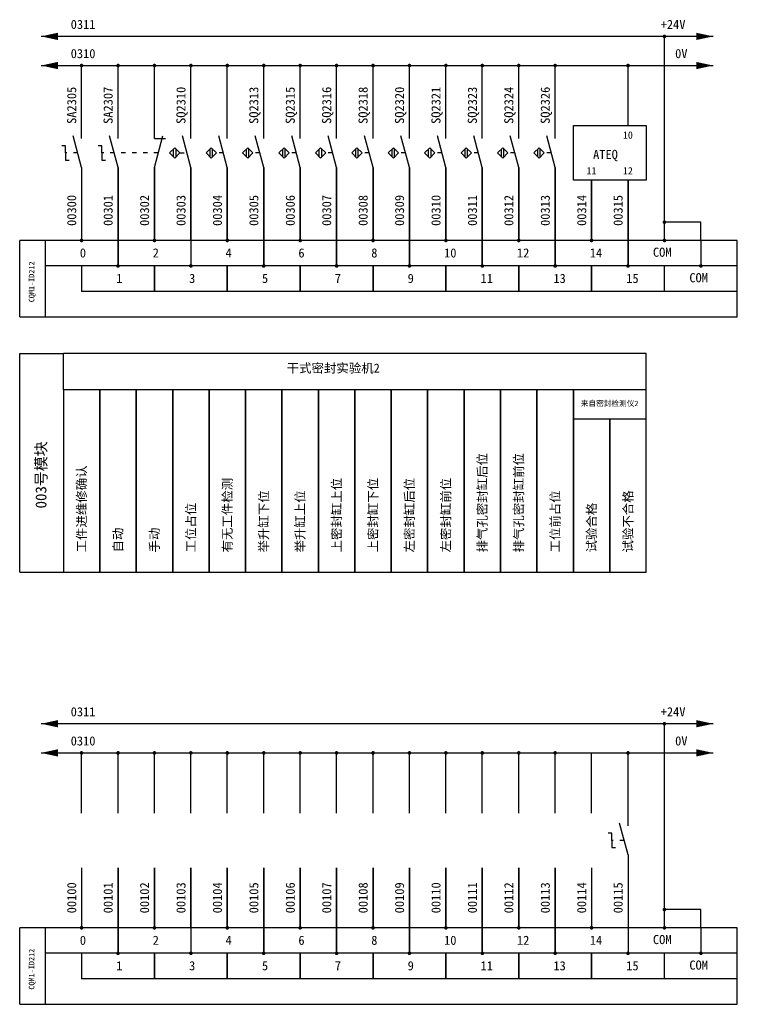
# Model space of a CAD drawing. Header units: millimetres. Extents: x 238 to 703, y -83 to 446.
# Tile 2 of 3: x 239 to 436, y 176 to 446. Entities that reach past the tile are written whole.
import ezdxf

# ---------------------------------------------------------------- set-up
doc = ezdxf.new("R2010")
doc.units = ezdxf.units.MM
doc.header["$LTSCALE"] = 0.1
doc.linetypes.add('ACAD_ISO03W100', pattern=[30, 12, -18])

msp = doc.modelspace()

# ---------------------------------------------------------------- linework, layer by layer
for p, q in [((429.16, 441.76), (244.67, 441.76)), ((415.8, 433.76), (415.8, 441.76)), ((244.67, 433.76), (429.16, 433.76)), ((255.8, 413.76), (255.8, 433.76)), ((265.8, 413.76), (265.8, 433.76)), ((275.8, 413.76), (275.8, 433.76)), ((285.8, 413.76), (285.8, 433.76)), ((295.8, 413.76), (295.8, 433.76)), ((305.8, 413.76), (305.8, 433.76)), ((315.8, 413.76), (315.8, 433.76)), ((325.8, 413.76), (325.8, 433.76)), ((335.8, 413.76), (335.8, 433.76)), ((345.8, 413.76), (345.8, 433.76)), ((355.8, 413.76), (355.8, 433.76)), ((365.8, 413.76), (365.8, 433.76)), ((375.8, 413.76), (375.8, 433.76)), ((385.8, 413.76), (385.8, 433.76)), ((405.8, 417.26), (405.8, 433.76)), ((415.8, 385.76), (415.8, 433.76)), ((255.8, 405.76), (253.47, 414.45)), ((265.8, 405.76), (263.47, 414.45)), ((275.8, 405.76), (278.13, 414.45)), ((275.8, 413.76), (278.8, 413.76)), ((285.8, 405.76), (283.47, 414.45)), ((295.8, 405.76), (293.47, 414.45)), ((305.8, 405.76), (303.47, 414.45)), ((315.8, 405.76), (313.47, 414.45)), ((325.8, 405.76), (323.47, 414.45)), ((335.8, 405.76), (333.47, 414.45)), ((345.8, 405.76), (343.47, 414.45)), ((355.8, 405.76), (353.47, 414.45)), ((365.8, 405.76), (363.47, 414.45)), ((375.8, 405.76), (373.47, 414.45)), ((385.8, 405.76), (383.47, 414.45)), ((251.39, 411.76), (250.39, 411.76)), ((251.39, 409.76), (251.39, 411.76)), ((261.39, 411.76), (260.39, 411.76)), ((261.39, 409.76), (261.39, 411.76)), ((279.97, 409.76), (281.39, 411.17)), ((281.06, 408.67), (281.06, 410.85)), ((281.39, 411.17), (282.8, 409.76)), ((281.72, 408.67), (281.72, 410.85)), ((289.97, 409.76), (291.39, 411.17)), ((291.06, 408.67), (291.06, 410.85)), ((291.39, 411.17), (292.8, 409.76)), ((291.72, 408.67), (291.72, 410.85)), ((299.97, 409.76), (301.39, 411.17)), ((301.06, 408.67), (301.06, 410.85)), ((301.39, 411.17), (302.8, 409.76)), ((301.72, 408.67), (301.72, 410.85)), ((309.97, 409.76), (311.39, 411.17)), ((311.06, 408.67), (311.06, 410.85)), ((311.39, 411.17), (312.8, 409.76)), ((311.72, 408.67), (311.72, 410.85)), ((319.97, 409.76), (321.39, 411.17)), ((321.06, 408.67), (321.06, 410.85)), ((321.39, 411.17), (322.8, 409.76)), ((321.72, 408.67), (321.72, 410.85)), ((329.97, 409.76), (331.39, 411.17)), ((331.06, 408.67), (331.06, 410.85)), ((331.39, 411.17), (332.8, 409.76)), ((331.72, 408.67), (331.72, 410.85)), ((339.97, 409.76), (341.39, 411.17)), ((341.06, 408.67), (341.06, 410.85)), ((341.39, 411.17), (342.8, 409.76)), ((341.72, 408.67), (341.72, 410.85)), ((349.97, 409.76), (351.39, 411.17)), ((351.06, 408.67), (351.06, 410.85)), ((351.39, 411.17), (352.8, 409.76)), ((351.72, 408.67), (351.72, 410.85)), ((359.97, 409.76), (361.39, 411.17)), ((361.06, 408.67), (361.06, 410.85)), ((361.39, 411.17), (362.8, 409.76)), ((361.72, 408.67), (361.72, 410.85)), ((369.97, 409.76), (371.39, 411.17)), ((371.06, 408.67), (371.06, 410.85)), ((371.39, 411.17), (372.8, 409.76)), ((371.72, 408.67), (371.72, 410.85)), ((379.97, 409.76), (381.39, 411.17)), ((381.06, 408.67), (381.06, 410.85)), ((381.39, 411.17), (382.8, 409.76)), ((381.72, 408.67), (381.72, 410.85)), ((251.39, 409.76), (251.39, 407.76)), ((261.39, 409.76), (261.39, 407.76)), ((281.39, 408.35), (279.97, 409.76)), ((282.8, 409.76), (281.39, 408.35)), ((291.39, 408.35), (289.97, 409.76)), ((292.8, 409.76), (291.39, 408.35)), ((301.39, 408.35), (299.97, 409.76)), ((302.8, 409.76), (301.39, 408.35)), ((311.39, 408.35), (309.97, 409.76)), ((312.8, 409.76), (311.39, 408.35)), ((321.39, 408.35), (319.97, 409.76)), ((322.8, 409.76), (321.39, 408.35)), ((331.39, 408.35), (329.97, 409.76)), ((332.8, 409.76), (331.39, 408.35)), ((341.39, 408.35), (339.97, 409.76)), ((342.8, 409.76), (341.39, 408.35)), ((351.39, 408.35), (349.97, 409.76)), ((352.8, 409.76), (351.39, 408.35)), ((361.39, 408.35), (359.97, 409.76)), ((362.8, 409.76), (361.39, 408.35)), ((371.39, 408.35), (369.97, 409.76)), ((372.8, 409.76), (371.39, 408.35)), ((381.39, 408.35), (379.97, 409.76)), ((382.8, 409.76), (381.39, 408.35)), ((251.39, 407.76), (252.39, 407.76)), ((255.8, 405.76), (255.8, 385.76)), ((261.39, 407.76), (262.39, 407.76)), ((265.8, 405.76), (265.8, 378.76)), ((265.8, 378.76), (265.8, 405.76)), ((275.8, 405.76), (275.8, 385.76)), ((275.8, 385.76), (275.8, 405.76)), ((285.8, 405.76), (285.8, 385.76)), ((285.8, 385.76), (285.8, 405.76)), ((295.8, 405.76), (295.8, 385.76)), ((295.8, 385.76), (295.8, 405.76)), ((305.8, 405.76), (305.8, 378.76)), ((305.8, 378.76), (305.8, 405.76)), ((315.8, 405.76), (315.8, 385.76)), ((315.8, 385.76), (315.8, 405.76)), ((325.8, 405.76), (325.8, 378.76)), ((325.8, 378.76), (325.8, 405.76)), ((335.8, 405.76), (335.8, 385.76)), ((335.8, 385.76), (335.8, 405.76)), ((345.8, 405.76), (345.8, 378.76)), ((345.8, 378.76), (345.8, 405.76)), ((355.8, 405.76), (355.8, 385.76)), ((355.8, 385.76), (355.8, 405.76)), ((365.8, 405.76), (365.8, 378.76)), ((365.8, 378.76), (365.8, 405.76)), ((375.8, 405.76), (375.8, 385.76)), ((375.8, 385.76), (375.8, 405.76)), ((385.8, 405.76), (385.8, 378.76)), ((385.8, 378.76), (385.8, 405.76)), ((395.8, 402.26), (395.8, 385.76)), ((395.8, 385.76), (395.8, 402.26)), ((405.8, 402.26), (405.8, 378.76)), ((405.8, 378.76), (405.8, 402.26)), ((425.8, 390.76), (415.8, 390.76)), ((425.8, 385.76), (425.8, 390.76)), ((238.8, 364.76), (238.8, 385.76)), ((245.8, 385.76), (238.8, 385.76)), ((245.8, 385.76), (245.8, 364.76)), ((435.8, 385.76), (245.8, 385.76)), ((285.8, 385.76), (285.8, 378.76)), ((425.8, 385.76), (425.8, 378.76)), ((435.8, 378.76), (435.8, 385.76)), ((435.8, 378.76), (245.8, 378.76)), ((255.8, 378.76), (255.8, 371.76)), ((275.8, 371.76), (275.8, 378.76)), ((275.8, 378.76), (275.8, 371.76)), ((295.8, 371.76), (295.8, 378.76)), ((295.8, 378.76), (295.8, 371.76)), ((315.8, 371.76), (315.8, 378.76)), ((315.8, 378.76), (315.8, 371.76)), ((335.8, 371.76), (335.8, 378.76)), ((335.8, 378.76), (335.8, 371.76)), ((355.8, 371.76), (355.8, 378.76)), ((355.8, 378.76), (355.8, 371.76)), ((375.8, 371.76), (375.8, 378.76)), ((375.8, 378.76), (375.8, 371.76)), ((395.8, 371.76), (395.8, 378.76)), ((395.8, 378.76), (395.8, 371.76)), ((415.8, 371.76), (415.8, 378.76)), ((435.8, 371.76), (435.8, 378.76)), ((435.8, 371.76), (255.8, 371.76)), ((435.8, 364.76), (435.8, 371.76)), ((238.8, 364.76), (415.8, 364.76)), ((415.8, 364.76), (435.8, 364.76)), ((238.8, 294.76), (238.8, 354.76)), ((238.8, 354.76), (250.8, 354.76)), ((260.8, 354.76), (250.8, 354.76)), ((250.8, 344.76), (250.8, 354.76)), ((270.8, 354.76), (260.8, 354.76)), ((280.8, 354.76), (270.8, 354.76)), ((290.8, 354.76), (280.8, 354.76)), ((300.8, 354.76), (290.8, 354.76)), ((310.8, 354.76), (300.8, 354.76)), ((320.8, 354.76), (310.8, 354.76)), ((330.8, 354.76), (320.8, 354.76)), ((340.8, 354.76), (330.8, 354.76)), ((350.8, 354.76), (340.8, 354.76)), ((360.8, 354.76), (350.8, 354.76)), ((370.8, 354.76), (360.8, 354.76)), ((380.8, 354.76), (370.8, 354.76)), ((390.8, 354.76), (380.8, 354.76)), ((400.8, 354.76), (390.8, 354.76)), ((410.8, 354.76), (400.8, 354.76)), ((410.8, 344.76), (410.8, 354.76)), ((260.8, 344.76), (250.8, 344.76)), ((250.8, 344.76), (250.8, 294.76)), ((260.8, 294.76), (260.8, 344.76)), ((260.8, 344.76), (260.8, 294.76)), ((270.8, 344.76), (260.8, 344.76)), ((270.8, 294.76), (270.8, 344.76)), ((270.8, 344.76), (270.8, 294.76)), ((280.8, 344.76), (270.8, 344.76)), ((280.8, 294.76), (280.8, 344.76)), ((280.8, 344.76), (280.8, 294.76)), ((290.8, 344.76), (280.8, 344.76)), ((290.8, 294.76), (290.8, 344.76)), ((290.8, 344.76), (290.8, 294.76)), ((300.8, 344.76), (290.8, 344.76)), ((300.8, 294.76), (300.8, 344.76)), ((300.8, 344.76), (300.8, 294.76)), ((310.8, 344.76), (300.8, 344.76)), ((310.8, 294.76), (310.8, 344.76)), ((310.8, 344.76), (310.8, 294.76)), ((320.8, 344.76), (310.8, 344.76)), ((320.8, 294.76), (320.8, 344.76)), ((320.8, 344.76), (320.8, 294.76)), ((330.8, 344.76), (320.8, 344.76)), ((330.8, 294.76), (330.8, 344.76)), ((330.8, 344.76), (330.8, 294.76)), ((340.8, 344.76), (330.8, 344.76)), ((340.8, 294.76), (340.8, 344.76)), ((340.8, 344.76), (340.8, 294.76)), ((350.8, 344.76), (340.8, 344.76)), ((350.8, 294.76), (350.8, 344.76)), ((350.8, 344.76), (350.8, 294.76)), ((360.8, 344.76), (350.8, 344.76)), ((360.8, 294.76), (360.8, 344.76)), ((360.8, 344.76), (360.8, 294.76)), ((370.8, 344.76), (360.8, 344.76)), ((370.8, 294.76), (370.8, 344.76)), ((370.8, 344.76), (370.8, 294.76)), ((380.8, 344.76), (370.8, 344.76)), ((380.8, 294.76), (380.8, 344.76)), ((380.8, 344.76), (380.8, 294.76)), ((390.8, 344.76), (380.8, 344.76)), ((390.8, 294.76), (390.8, 344.76)), ((390.8, 344.76), (390.8, 294.76)), ((400.8, 344.76), (390.8, 344.76)), ((410.8, 344.76), (400.8, 344.76)), ((410.8, 294.76), (410.8, 344.76)), ((390.8, 336.76), (410.8, 336.76)), ((400.8, 294.76), (400.8, 336.76)), ((400.8, 336.76), (400.8, 294.76)), ((238.8, 294.76), (250.8, 294.76)), ((250.8, 294.76), (260.8, 294.76)), ((260.8, 294.76), (270.8, 294.76)), ((270.8, 294.76), (280.8, 294.76)), ((280.8, 294.76), (290.8, 294.76)), ((290.8, 294.76), (300.8, 294.76)), ((300.8, 294.76), (310.8, 294.76)), ((310.8, 294.76), (320.8, 294.76)), ((320.8, 294.76), (330.8, 294.76)), ((330.8, 294.76), (340.8, 294.76)), ((340.8, 294.76), (350.8, 294.76)), ((350.8, 294.76), (360.8, 294.76)), ((360.8, 294.76), (370.8, 294.76)), ((370.8, 294.76), (380.8, 294.76)), ((380.8, 294.76), (390.8, 294.76)), ((390.8, 294.76), (400.8, 294.76)), ((400.8, 294.76), (410.8, 294.76)), ((429.16, 253.12), (244.67, 253.12)), ((415.8, 245.12), (415.8, 253.12)), ((244.67, 245.12), (429.16, 245.12)), ((255.8, 228.62), (255.8, 245.12)), ((265.8, 228.62), (265.8, 245.12)), ((275.8, 228.62), (275.8, 245.12)), ((285.8, 228.62), (285.8, 245.12)), ((295.8, 228.62), (295.8, 245.12)), ((305.8, 228.62), (305.8, 245.12)), ((315.8, 228.62), (315.8, 245.12)), ((325.8, 228.62), (325.8, 245.12)), ((335.8, 228.62), (335.8, 245.12)), ((345.8, 228.62), (345.8, 245.12)), ((355.8, 228.62), (355.8, 245.12)), ((365.8, 228.62), (365.8, 245.12)), ((375.8, 228.62), (375.8, 245.12)), ((385.8, 228.62), (385.8, 245.12)), ((395.8, 228.62), (395.8, 245.12)), ((405.8, 225.12), (405.8, 245.12)), ((415.8, 197.12), (415.8, 245.12)), ((405.8, 217.12), (403.47, 225.82)), ((401.39, 223.12), (400.39, 223.12)), ((401.39, 221.12), (401.39, 223.12)), ((401.39, 221.12), (401.39, 219.12)), ((401.39, 219.12), (402.39, 219.12)), ((405.8, 217.12), (405.8, 190.12)), ((255.8, 213.62), (255.8, 197.12)), ((265.8, 190.12), (265.8, 213.62)), ((265.8, 213.62), (265.8, 190.12)), ((275.8, 197.12), (275.8, 213.62)), ((275.8, 213.62), (275.8, 197.12)), ((285.8, 197.12), (285.8, 213.62)), ((285.8, 213.62), (285.8, 197.12)), ((295.8, 197.12), (295.8, 213.62)), ((295.8, 213.62), (295.8, 197.12)), ((305.8, 190.12), (305.8, 213.62)), ((305.8, 213.62), (305.8, 190.12)), ((315.8, 197.12), (315.8, 213.62)), ((315.8, 213.62), (315.8, 197.12)), ((325.8, 190.12), (325.8, 213.62)), ((325.8, 213.62), (325.8, 190.12)), ((335.8, 197.12), (335.8, 213.62)), ((335.8, 213.62), (335.8, 197.12)), ((345.8, 190.12), (345.8, 213.62)), ((345.8, 213.62), (345.8, 190.12)), ((355.8, 197.12), (355.8, 213.62)), ((355.8, 213.62), (355.8, 197.12)), ((365.8, 190.12), (365.8, 213.62)), ((365.8, 213.62), (365.8, 190.12)), ((375.8, 197.12), (375.8, 213.62)), ((375.8, 213.62), (375.8, 197.12)), ((385.8, 190.12), (385.8, 213.62)), ((385.8, 213.62), (385.8, 190.12)), ((395.8, 213.62), (395.8, 197.12)), ((425.8, 202.12), (415.8, 202.12)), ((425.8, 197.12), (425.8, 202.12)), ((245.8, 197.12), (238.8, 197.12)), ((238.8, 176.12), (238.8, 197.12)), ((435.8, 197.12), (245.8, 197.12)), ((245.8, 197.12), (245.8, 176.12)), ((285.8, 197.12), (285.8, 190.12)), ((425.8, 197.12), (425.8, 190.12)), ((435.8, 190.12), (435.8, 197.12)), ((435.8, 190.12), (245.8, 190.12)), ((255.8, 190.12), (255.8, 183.12)), ((275.8, 190.12), (275.8, 183.12)), ((275.8, 183.12), (275.8, 190.12)), ((295.8, 190.12), (295.8, 183.12)), ((295.8, 183.12), (295.8, 190.12)), ((315.8, 190.12), (315.8, 183.12)), ((315.8, 183.12), (315.8, 190.12)), ((335.8, 190.12), (335.8, 183.12)), ((335.8, 183.12), (335.8, 190.12)), ((355.8, 190.12), (355.8, 183.12)), ((355.8, 183.12), (355.8, 190.12)), ((375.8, 190.12), (375.8, 183.12)), ((375.8, 183.12), (375.8, 190.12)), ((395.8, 190.12), (395.8, 183.12)), ((395.8, 183.12), (395.8, 190.12)), ((415.8, 183.12), (415.8, 190.12)), ((435.8, 183.12), (435.8, 190.12)), ((435.8, 183.12), (255.8, 183.12)), ((435.8, 176.12), (435.8, 183.12)), ((238.8, 176.12), (415.8, 176.12)), ((415.8, 176.12), (435.8, 176.12))]:
    msp.add_line(p, q)
at = {"color": 1}
for p, q in [((390.8, 417.26), (410.8, 417.26)), ((390.8, 402.26), (390.8, 417.26)), ((410.8, 417.26), (410.8, 402.26)), ((410.8, 402.26), (390.8, 402.26))]:
    msp.add_line(p, q, dxfattribs=at)
at = {"linetype": 'ACAD_ISO03W100'}
for p, q in [((254.73, 409.76), (251.39, 409.76)), ((276.87, 409.76), (261.39, 409.76)), ((282.8, 409.76), (284.73, 409.76)), ((294.73, 409.76), (292.8, 409.76)), ((304.73, 409.76), (302.8, 409.76)), ((314.73, 409.76), (312.8, 409.76)), ((324.73, 409.76), (322.8, 409.76)), ((334.73, 409.76), (332.8, 409.76)), ((344.73, 409.76), (342.8, 409.76)), ((354.73, 409.76), (352.8, 409.76)), ((364.73, 409.76), (362.8, 409.76)), ((374.73, 409.76), (372.8, 409.76)), ((384.73, 409.76), (382.8, 409.76)), ((404.73, 221.12), (401.39, 221.12))]:
    msp.add_line(p, q, dxfattribs=at)
for points in [[(244.67, 441.76, 0, 2, 0), (249.31, 441.76, 2, 2, 0)], [(429.16, 441.76, 0, 2, 0), (424.52, 441.76, 2, 2, 0)], [(244.67, 433.76, 0, 2, 0), (249.31, 433.76, 2, 2, 0)], [(429.16, 433.76, 0, 2, 0), (424.52, 433.76, 2, 2, 0)], [(244.67, 253.12, 0, 2, 0), (249.31, 253.12, 2, 2, 0)], [(429.16, 253.12, 0, 2, 0), (424.52, 253.12, 2, 2, 0)], [(244.67, 245.12, 0, 2, 0), (249.31, 245.12, 2, 2, 0)], [(429.16, 245.12, 0, 2, 0), (424.52, 245.12, 2, 2, 0)]]:
    msp.add_lwpolyline(points, format="xyseb")
at = {"const_width": 0.5}
for points in [[(415.8, 441.51, 1), (415.8, 442.01, 1)], [(255.8, 433.51, 1), (255.8, 434.01, 1)], [(265.8, 433.51, 1), (265.8, 434.01, 1)], [(275.8, 433.51, 1), (275.8, 434.01, 1)], [(285.8, 433.51, 1), (285.8, 434.01, 1)], [(295.8, 433.51, 1), (295.8, 434.01, 1)], [(305.8, 433.51, 1), (305.8, 434.01, 1)], [(315.8, 433.51, 1), (315.8, 434.01, 1)], [(325.8, 433.51, 1), (325.8, 434.01, 1)], [(335.8, 433.51, 1), (335.8, 434.01, 1)], [(345.8, 433.51, 1), (345.8, 434.01, 1)], [(355.8, 433.51, 1), (355.8, 434.01, 1)], [(365.8, 433.51, 1), (365.8, 434.01, 1)], [(375.8, 433.51, 1), (375.8, 434.01, 1)], [(385.8, 433.51, 1), (385.8, 434.01, 1)], [(405.8, 433.51, 1), (405.8, 434.01, 1)], [(415.8, 390.51, 1), (415.8, 391.01, 1)], [(255.8, 385.51, 1), (255.8, 386.01, 1)], [(275.8, 385.51, 1), (275.8, 386.01, 1)], [(295.8, 385.51, 1), (295.8, 386.01, 1)], [(315.8, 385.51, 1), (315.8, 386.01, 1)], [(335.8, 385.51, 1), (335.8, 386.01, 1)], [(355.8, 385.51, 1), (355.8, 386.01, 1)], [(375.8, 385.51, 1), (375.8, 386.01, 1)], [(395.8, 385.51, 1), (395.8, 386.01, 1)], [(415.8, 385.51, 1), (415.8, 386.01, 1)], [(265.8, 378.51, 1), (265.8, 379.01, 1)], [(285.8, 378.51, 1), (285.8, 379.01, 1)], [(305.8, 378.51, 1), (305.8, 379.01, 1)], [(325.8, 378.51, 1), (325.8, 379.01, 1)], [(345.8, 378.51, 1), (345.8, 379.01, 1)], [(365.8, 378.51, 1), (365.8, 379.01, 1)], [(385.8, 378.51, 1), (385.8, 379.01, 1)], [(405.8, 378.51, 1), (405.8, 379.01, 1)], [(425.8, 378.51, 1), (425.8, 379.01, 1)], [(415.8, 252.87, 1), (415.8, 253.37, 1)], [(255.8, 244.87, 1), (255.8, 245.37, 1)], [(265.8, 244.87, 1), (265.8, 245.37, 1)], [(275.8, 244.87, 1), (275.8, 245.37, 1)], [(285.8, 244.87, 1), (285.8, 245.37, 1)], [(295.8, 244.87, 1), (295.8, 245.37, 1)], [(305.8, 244.87, 1), (305.8, 245.37, 1)], [(315.8, 244.87, 1), (315.8, 245.37, 1)], [(325.8, 244.87, 1), (325.8, 245.37, 1)], [(335.8, 244.87, 1), (335.8, 245.37, 1)], [(345.8, 244.87, 1), (345.8, 245.37, 1)], [(355.8, 244.87, 1), (355.8, 245.37, 1)], [(365.8, 244.87, 1), (365.8, 245.37, 1)], [(375.8, 244.87, 1), (375.8, 245.37, 1)], [(385.8, 244.87, 1), (385.8, 245.37, 1)], [(405.8, 244.87, 1), (405.8, 245.37, 1)], [(415.8, 201.87, 1), (415.8, 202.37, 1)], [(255.8, 196.87, 1), (255.8, 197.37, 1)], [(275.8, 196.87, 1), (275.8, 197.37, 1)], [(295.8, 196.87, 1), (295.8, 197.37, 1)], [(315.8, 196.87, 1), (315.8, 197.37, 1)], [(335.8, 196.87, 1), (335.8, 197.37, 1)], [(355.8, 196.87, 1), (355.8, 197.37, 1)], [(375.8, 196.87, 1), (375.8, 197.37, 1)], [(395.8, 196.87, 1), (395.8, 197.37, 1)], [(415.8, 196.87, 1), (415.8, 197.37, 1)], [(265.8, 189.87, 1), (265.8, 190.37, 1)], [(285.8, 189.87, 1), (285.8, 190.37, 1)], [(305.8, 189.87, 1), (305.8, 190.37, 1)], [(325.8, 189.87, 1), (325.8, 190.37, 1)], [(345.8, 189.87, 1), (345.8, 190.37, 1)], [(365.8, 189.87, 1), (365.8, 190.37, 1)], [(385.8, 189.87, 1), (385.8, 190.37, 1)], [(405.8, 189.87, 1), (405.8, 190.37, 1)], [(425.8, 189.87, 1), (425.8, 190.37, 1)]]:
    msp.add_lwpolyline(points, format="xyb", close=True, dxfattribs=at)

# ---------------------------------------------------------------- texts
at = {"attachment_point": 1}
for s, insert, char_height, width in [('0311', (252.81, 446.3), 2.5, 9.9722), ('+24V', (414.77, 446.3), 2.5, 12.3), ('0310', (252.81, 438.3), 2.5, 9.9722), ('0V', (418.73, 438.3), 2.5, 9.9722), ('COM', (412.64, 383.78), 2.5, 10.875), ('0', (255.31, 383.59), 2.5, 4.2197), ('2', (275.31, 383.59), 2.5, 4.2197), ('4', (295.31, 383.59), 2.5, 4.2197), ('6', (315.31, 383.59), 2.5, 4.2197), ('8', (335.31, 383.59), 2.5, 4.2197), ('10', (355.31, 383.59), 2.5, 4.2197), ('12', (375.31, 383.59), 2.5, 4.2197), ('14', (395.31, 383.59), 2.5, 4.2197), ('1', (265.31, 376.59), 2.5, 4.2197), ('3', (285.31, 376.59), 2.5, 4.2197), ('5', (305.31, 376.59), 2.5, 4.2197), ('7', (325.31, 376.59), 2.5, 4.2197), ('9', (345.31, 376.59), 2.5, 4.2197), ('11', (365.31, 376.59), 2.5, 4.2197), ('13', (385.31, 376.59), 2.5, 4.2197), ('15', (405.31, 376.59), 2.5, 4.2197), ('COM', (422.64, 376.78), 2.5, 10.875), ('{\\fSimSun|b0|i0|c134|p54;干式密封实验机2}', (312.1, 351.97), 2.5, 30.5205), ('{\\fSimSun|b0|i0|c134|p54;来自密封检测仪2}', (392.84, 341.78), 1.5, 27.3519), ('0311', (252.81, 257.66), 2.5, 9.9722), ('+24V', (414.77, 257.66), 2.5, 12.3), ('0310', (252.81, 249.66), 2.5, 9.9722), ('0V', (418.73, 249.66), 2.5, 9.9722), ('0', (255.31, 194.95), 2.5, 4.2197), ('2', (275.31, 194.95), 2.5, 4.2197), ('4', (295.31, 194.95), 2.5, 4.2197), ('6', (315.31, 194.95), 2.5, 4.2197), ('8', (335.31, 194.95), 2.5, 4.2197), ('10', (355.31, 194.95), 2.5, 4.2197), ('12', (375.31, 194.95), 2.5, 4.2197), ('14', (395.31, 194.95), 2.5, 4.2197), ('COM', (412.64, 195.14), 2.5, 10.875), ('1', (265.31, 187.95), 2.5, 4.2197), ('3', (285.31, 187.95), 2.5, 4.2197), ('5', (305.31, 187.95), 2.5, 4.2197), ('7', (325.31, 187.95), 2.5, 4.2197), ('9', (345.31, 187.95), 2.5, 4.2197), ('11', (365.31, 187.95), 2.5, 4.2197), ('13', (385.31, 187.95), 2.5, 4.2197), ('15', (405.31, 187.95), 2.5, 4.2197), ('COM', (422.64, 188.14), 2.5, 10.875)]:
    msp.add_mtext(s, dxfattribs=dict(at, insert=insert, char_height=char_height, width=width))
at = {"attachment_point": 1, "rotation": 90}
for s, insert, char_height, width in [('SQ2310', (281.82, 417.74), 2.5, 21.9269), ('SQ2313', (301.82, 417.74), 2.5, 21.9269), ('SQ2315', (311.82, 417.74), 2.5, 21.9269), ('SQ2316', (321.82, 417.74), 2.5, 21.9269), ('SQ2318', (331.82, 417.74), 2.5, 21.9269), ('SQ2320', (341.82, 417.74), 2.5, 21.9269), ('SQ2323', (361.82, 417.74), 2.5, 21.9269), ('SQ2324', (371.82, 417.74), 2.5, 21.9269), ('SQ2326', (381.82, 417.74), 2.5, 21.9269), ('SA2305', (251.82, 417.74), 2.5, 21.9269), ('SA2307', (261.82, 417.74), 2.5, 21.9269), ('SQ2321', (351.82, 417.74), 2.5, 21.9269), ('00300', (251.82, 389.74), 2.5, 21.9269), ('00301', (261.82, 389.74), 2.5, 21.9269), ('00302', (271.82, 389.74), 2.5, 21.9269), ('00303', (281.82, 389.74), 2.5, 21.9269), ('00304', (291.82, 389.74), 2.5, 21.9269), ('00305', (301.82, 389.74), 2.5, 21.9269), ('00306', (311.82, 389.74), 2.5, 21.9269), ('00307', (321.82, 389.74), 2.5, 21.9269), ('00308', (331.82, 389.74), 2.5, 21.9269), ('00309', (341.82, 389.74), 2.5, 21.9269), ('00310', (351.82, 389.74), 2.5, 21.9269), ('00311', (361.82, 389.74), 2.5, 21.9269), ('00312', (371.82, 389.74), 2.5, 21.9269), ('00313', (381.82, 389.74), 2.5, 21.9269), ('00314', (391.82, 389.74), 2.5, 21.9269), ('00315', (401.82, 389.74), 2.5, 21.9269), ('{\\H0.6x;CQM1-ID212}', (241.31, 368.78), 2.5, 13.9268), ('003{\\fSimSun|b0|i0|c134|p54;号模块}', (243.14, 312.21), 3, 30.9), ('{\\fSimSun|b0|i0|c134|p54;排气孔密封缸后位}', (364.54, 300.13), 2.5, 28.5), ('\\pt25;{\\fSimSun|b0|i0|c134|p54;排气孔密封缸前位}', (374.54, 300.13), 2.5, 28.2727), ('{\\fSimSun|b0|i0|c134|p54;工件进维修确认}', (254.54, 300.13), 2.5, 25.7811), ('{\\fSimSun|b0|i0|c134|p54;有无工件检测}', (294.54, 300.13), 2.5, 25.7811), ('{\\fSimSun|b0|i0|c134|p54;上密封缸上位}', (324.54, 300.13), 2.5, 25.7811), ('{\\fSimSun|b0|i0|c134|p54;上密封缸下位}', (334.54, 300.13), 2.5, 25.7811), ('{\\fSimSun|b0|i0|c134|p54;左密封缸后位}', (344.54, 300.13), 2.5, 25.7811), ('{\\fSimSun|b0|i0|c134|p54;左密封缸前位}', (354.54, 300.13), 2.5, 25.7811), ('{\\fSimSun|b0|i0|c134|p54;举升缸下位}', (304.54, 300.13), 2.5, 25.7811), ('{\\fSimSun|b0|i0|c134|p54;举升缸上位}', (314.54, 300.13), 2.5, 25.7811), ('{\\fSimSun|b0|i0|c134|p54;工位前占位}', (384.54, 300.13), 2.5, 25.7811), ('{\\fSimSun|b0|i0|c134|p54;试验不合格}', (404.54, 300.13), 2.5, 25.7811), ('{\\fSimSun|b0|i0|c134|p54;工位占位}', (284.54, 300.13), 2.5, 25.7811), ('{\\fSimSun|b0|i0|c134|p54;试验合格}', (394.54, 300.13), 2.5, 25.7811), ('{\\fSimSun|b0|i0|c134|p54;自动}', (264.54, 300.13), 2.5, 25.7811), ('{\\fSimSun|b0|i0|c134|p54;手动}', (274.54, 300.13), 2.5, 25.7811), ('00100', (251.82, 201.1), 2.5, 21.9269), ('00101', (261.82, 201.1), 2.5, 21.9269), ('00102', (271.82, 201.1), 2.5, 21.9269), ('00103', (281.82, 201.1), 2.5, 21.9269), ('00104', (291.82, 201.1), 2.5, 21.9269), ('00105', (301.82, 201.1), 2.5, 21.9269), ('00106', (311.82, 201.1), 2.5, 21.9269), ('00107', (321.82, 201.1), 2.5, 21.9269), ('00108', (331.82, 201.1), 2.5, 21.9269), ('00109', (341.82, 201.1), 2.5, 21.9269), ('00110', (351.82, 201.1), 2.5, 21.9269), ('00111', (361.82, 201.1), 2.5, 21.9269), ('00112', (371.82, 201.1), 2.5, 21.9269), ('00113', (381.82, 201.1), 2.5, 21.9269), ('00114', (391.82, 201.1), 2.5, 21.9269), ('00115', (401.82, 201.1), 2.5, 21.9269), ('{\\H0.6x;CQM1-ID212}', (241.31, 180.14), 2.5, 13.9268)]:
    msp.add_mtext(s, dxfattribs=dict(at, insert=insert, char_height=char_height, width=width))
at = {"color": 1}
for s, insert, char_height, width, attachment_point in [('10', (404.4, 413.65), 2, 4.2197, 7), ('ATEQ', (396.21, 410.62), 2.5, 10.875, 1), ('11', (394.4, 405.87), 2, 4.2197, 1), ('12', (404.4, 405.87), 2, 4.2197, 1)]:
    msp.add_mtext(s, dxfattribs=dict(at, insert=insert, char_height=char_height, width=width, attachment_point=attachment_point))

doc.saveas('drawing.dxf')
